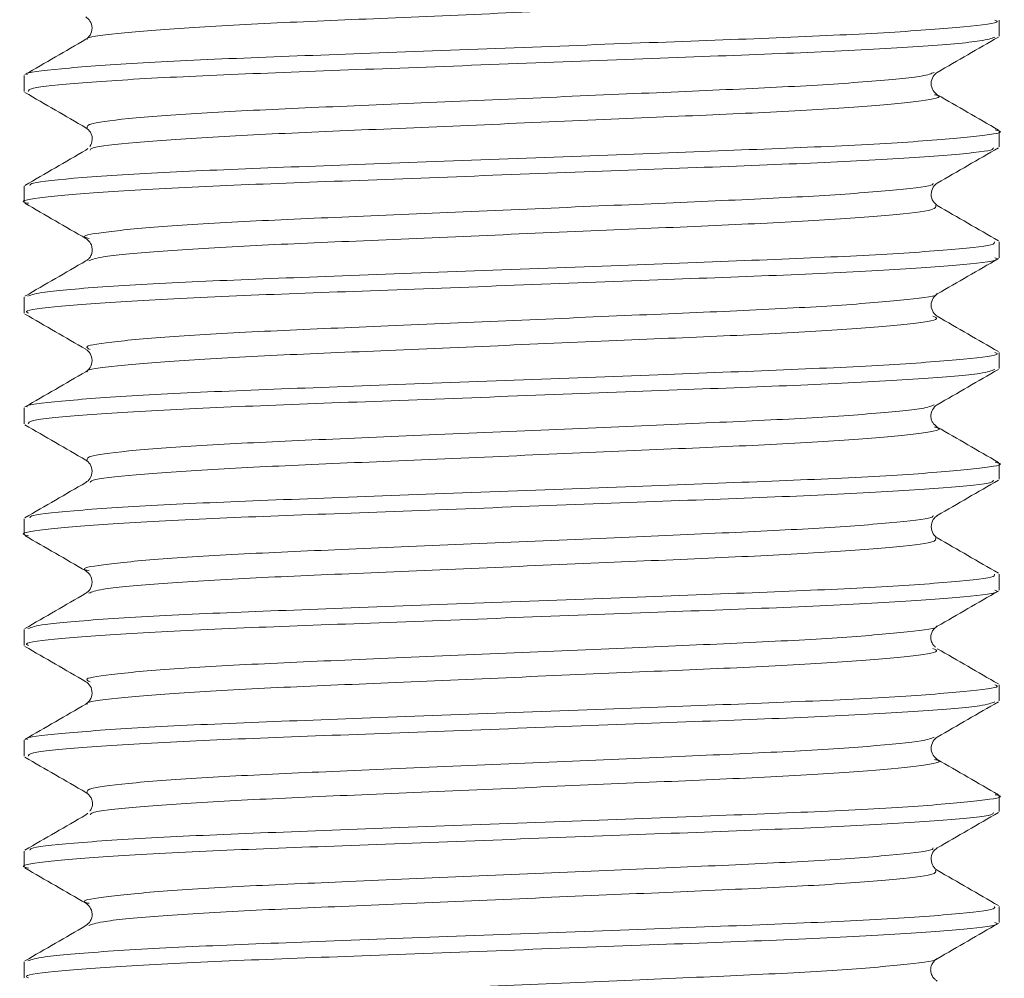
# Model space of a CAD drawing. Header units: millimetres. Extents: x 0 to 210, y 0 to 297.
# Tile 16 of 22: x 108 to 115, y 210 to 217. Entities that reach past the tile are written whole.
import ezdxf

# ---------------------------------------------------------------- set-up
doc = ezdxf.new("R2010")
doc.units = ezdxf.units.MM

msp = doc.modelspace()

# ---------------------------------------------------------------- linework, layer by layer
at = {"color": 179, "linetype": 'Continuous', "lineweight": 15}
for p, q in [((115.2844, 216.8812), (115.2844, 217.0014)), ((107.951, 216.5844), (107.951, 216.4648)), ((115.2844, 216.0478), (115.2844, 216.1678)), ((108.4298, 216.0366), (108.4161, 216.0237)), ((107.951, 215.7514), (107.951, 215.6312)), ((115.2844, 215.2148), (115.2844, 215.3344)), ((107.951, 214.9178), (107.951, 214.7978)), ((115.2844, 214.3812), (115.2844, 214.5014)), ((107.951, 214.0844), (107.951, 213.9648)), ((115.2844, 213.5478), (115.2844, 213.6678)), ((107.951, 213.2514), (107.951, 213.1312)), ((115.2844, 212.7148), (115.2844, 212.8344)), ((107.951, 212.4178), (107.951, 212.2978)), ((115.2844, 211.8812), (115.2844, 212.0014)), ((107.951, 211.5844), (107.951, 211.4648)), ((115.2844, 211.0478), (115.2844, 211.1678)), ((108.4296, 211.0358), (108.4161, 211.0237)), ((107.951, 210.7514), (107.951, 210.6312)), ((115.2844, 210.2148), (115.2844, 210.3344)), ((107.951, 209.9178), (107.951, 209.7978))]:
    msp.add_line(p, q, dxfattribs=at)
for points, knots in [([(114.7868, 217.2741), (114.803, 217.2676), (114.8497, 217.2489), (114.6257, 217.2154), (114.1458, 217.1736), (113.438, 217.1347), (112.5816, 217.0992), (111.635, 217.0579), (110.6862, 217.0165), (109.8263, 216.9809), (109.109, 216.9422), (108.6319, 216.9005), (108.4079, 216.8721), (108.4275, 216.8585), (108.4294, 216.8571)], [0, 0, 0, 0, 0.049901, 0.143735, 0.239513, 0.333036, 0.424499, 0.519708, 0.614992, 0.706557, 0.799927, 0.895696, 0.989669, 1, 1, 1, 1]), ([(107.9759, 216.5917), (107.9729, 216.5934), (107.9487, 216.6074), (108.2048, 216.6362), (108.7513, 216.6779), (109.5707, 216.7166), (110.5533, 216.7522), (111.6374, 216.7936), (112.7192, 216.8349), (113.6973, 216.8704), (114.5078, 216.9093), (115.0502, 216.9511), (115.3002, 216.9817), (115.2612, 216.9976), (115.2521, 217.0014)], [0, 0, 0, 0, 0.013387, 0.109137, 0.206716, 0.301851, 0.39515, 0.492235, 0.589244, 0.682438, 0.77773, 0.875318, 0.970927, 1, 1, 1, 1]), ([(108.4164, 217.0252), (108.4271, 217.0172), (108.4477, 217.002), (108.4682, 216.9466), (108.4529, 216.8858), (108.4282, 216.8665), (108.4163, 216.8572)], [0, 0, 0, 0, 0.290093, 0.553905, 0.787115, 1, 1, 1, 1]), ([(108.4161, 216.8571), (108.3397, 216.8128), (108.1867, 216.7243), (108.0337, 216.6359), (107.9572, 216.5916)], [0, 0, 0, 0, 0.49995, 1, 1, 1, 1]), ([(115.2516, 216.8736), (115.2277, 216.8641), (115.1721, 216.842), (114.7158, 216.8032), (113.9918, 216.7626), (113.0608, 216.7277), (112.0053, 216.6876), (110.907, 216.6459), (109.8818, 216.6078), (109.0018, 216.5717), (108.3518, 216.5301), (107.9869, 216.4932), (107.9844, 216.4729), (107.9833, 216.4648)], [0, 0, 0, 0, 0.073193, 0.170599, 0.267124, 0.359998, 0.456037, 0.553586, 0.648381, 0.741948, 0.839184, 0.936019, 1, 1, 1, 1]), ([(114.8193, 216.6087), (114.8958, 216.653), (115.0487, 216.7415), (115.2017, 216.8299), (115.2782, 216.8742)], [0, 0, 0, 0, 0.499949, 1, 1, 1, 1]), ([(114.7947, 216.6084), (114.7743, 216.5992), (114.7258, 216.5774), (114.3287, 216.5389), (113.6954, 216.4982), (112.8806, 216.4633), (111.9569, 216.4233), (110.9958, 216.3815), (110.0984, 216.3434), (109.329, 216.3074), (108.7571, 216.2658), (108.422, 216.2259), (108.4244, 216.2028), (108.4256, 216.192)], [0, 0, 0, 0, 0.0695759, 0.1651116, 0.259782, 0.3508691, 0.4450616, 0.5407372, 0.6337098, 0.7254765, 0.8208456, 0.9158198, 1, 1, 1, 1]), ([(114.8193, 216.4404), (114.8079, 216.4492), (114.7849, 216.4667), (114.7673, 216.5246), (114.7849, 216.5824), (114.8079, 216.6), (114.8193, 216.6087)], [0, 0, 0, 0, 0.248561, 0.5000036, 0.7514426, 1, 1, 1, 1]), ([(107.9572, 216.4575), (108.0337, 216.4133), (108.1867, 216.3248), (108.3396, 216.2363), (108.4161, 216.192)], [0, 0, 0, 0, 0.500051, 1, 1, 1, 1]), ([(114.7972, 216.4407), (114.8084, 216.438), (114.8729, 216.4229), (114.7243, 216.396), (114.3384, 216.3542), (113.6929, 216.3135), (112.8813, 216.2786), (111.9567, 216.2385), (110.9958, 216.1968), (110.0988, 216.1587), (109.3276, 216.1226), (108.7629, 216.0811), (108.4578, 216.0471), (108.4508, 216.0295), (108.4486, 216.0241)], [0, 0, 0, 0, 0.0194952, 0.1118012, 0.2073928, 0.3021184, 0.3932586, 0.4875061, 0.5832376, 0.6762644, 0.7680847, 0.8635094, 0.958539, 1, 1, 1, 1]), ([(115.2782, 216.175), (115.2017, 216.2192), (115.0487, 216.3077), (114.8957, 216.3962), (114.8193, 216.4404)], [0, 0, 0, 0, 0.5000506, 1, 1, 1, 1]), ([(107.9949, 215.7588), (107.9973, 215.7645), (108.0047, 215.7825), (108.3551, 215.8168), (109.0009, 215.8583), (109.882, 215.8943), (110.907, 215.9324), (112.0051, 215.9742), (113.0616, 216.0143), (113.9889, 216.0492), (114.7268, 216.0898), (115.1668, 216.1316), (115.3372, 216.1583), (115.2659, 216.1731), (115.2546, 216.1755)], [0, 0, 0, 0, 0.04392, 0.138922, 0.234319, 0.326116, 0.419117, 0.514821, 0.609042, 0.700159, 0.794858, 0.890421, 0.982703, 1, 1, 1, 1]), ([(108.4161, 216.192), (108.4291, 216.1816), (108.45, 216.1647), (108.4629, 216.1306), (108.4661, 216.0861), (108.4544, 216.0663), (108.4459, 216.0517)], [0, 0, 0, 0, 0.230573, 0.372856, 0.54219, 1, 1, 1, 1]), ([(115.2409, 216.0404), (115.2401, 216.0351), (115.2373, 216.0176), (114.8985, 215.9839), (114.2628, 215.9423), (113.3881, 215.906), (112.3673, 215.8682), (111.2701, 215.8264), (110.2104, 215.7862), (109.2771, 215.7513), (108.5312, 215.7108), (108.0789, 215.669), (107.9008, 215.6416), (107.9712, 215.6264), (107.984, 215.6236)], [0, 0, 0, 0, 0.0405376, 0.1354438, 0.2308982, 0.3228366, 0.415665, 0.5113399, 0.605684, 0.6967779, 0.7913643, 0.8869682, 0.9794302, 1, 1, 1, 1]), ([(108.4161, 216.0237), (108.3396, 215.9795), (108.1866, 215.891), (108.0337, 215.8025), (107.9572, 215.7583)], [0, 0, 0, 0, 0.499949, 1, 1, 1, 1]), ([(114.8193, 215.7754), (114.8958, 215.8196), (115.0488, 215.9081), (115.2017, 215.9966), (115.2782, 216.0409)], [0, 0, 0, 0, 0.499949, 1, 1, 1, 1]), ([(114.7874, 215.7751), (114.7865, 215.7701), (114.7834, 215.7529), (114.4884, 215.7195), (113.9326, 215.678), (113.167, 215.6417), (112.2737, 215.6038), (111.3135, 215.5621), (110.3861, 215.5219), (109.5693, 215.487), (108.9167, 215.4465), (108.5202, 215.4047), (108.3647, 215.377), (108.4282, 215.3615), (108.4407, 215.3584)], [0, 0, 0, 0, 0.038044, 0.132989, 0.228484, 0.320459, 0.413324, 0.50904, 0.603423, 0.694552, 0.789177, 0.884822, 0.977321, 1, 1, 1, 1]), ([(114.8193, 215.6071), (114.8077, 215.616), (114.7839, 215.6344), (114.7673, 215.6935), (114.786, 215.7502), (114.8081, 215.7669), (114.8193, 215.7754)], [0, 0, 0, 0, 0.233285, 0.477649, 0.735179, 1, 1, 1, 1]), ([(107.9573, 215.6241), (108.0337, 215.5799), (108.1867, 215.4915), (108.3396, 215.403), (108.4161, 215.3587)], [0, 0, 0, 0, 0.499898, 1, 1, 1, 1]), ([(114.806, 215.6071), (114.8096, 215.5967), (114.8175, 215.5741), (114.4944, 215.5349), (113.9311, 215.4932), (113.1674, 215.4569), (112.2736, 215.4191), (111.3134, 215.3773), (110.3868, 215.3371), (109.567, 215.3022), (108.9258, 215.2617), (108.5164, 215.2227), (108.4618, 215.2004), (108.4381, 215.1907)], [0, 0, 0, 0, 0.080776, 0.175655, 0.271083, 0.362993, 0.455793, 0.551441, 0.645758, 0.736823, 0.831382, 0.92696, 1, 1, 1, 1]), ([(115.2782, 215.3416), (115.2017, 215.3858), (115.0488, 215.4743), (114.8958, 215.5628), (114.8193, 215.6071)], [0, 0, 0, 0, 0.500051, 1, 1, 1, 1]), ([(107.9807, 214.9254), (108.0083, 214.9354), (108.071, 214.9581), (108.5415, 214.9974), (109.2745, 215.0379), (110.2111, 215.0728), (111.2699, 215.113), (112.3673, 215.1548), (113.3884, 215.1926), (114.2619, 215.2289), (114.9019, 215.2705), (115.2541, 215.3068), (115.2513, 215.3267), (115.2503, 215.3344)], [0, 0, 0, 0, 0.076707, 0.174156, 0.270568, 0.36342, 0.459585, 0.557107, 0.651727, 0.74544, 0.842737, 0.939475, 1, 1, 1, 1]), ([(108.4161, 215.3587), (108.4246, 215.354), (108.4383, 215.3465), (108.4665, 215.298), (108.4637, 215.2526), (108.453, 215.2258), (108.4365, 215.2042), (108.4226, 215.1948), (108.4161, 215.1904)], [0, 0, 0, 0, 0.435759, 0.704684, 0.799529, 0.877126, 0.942667, 1, 1, 1, 1]), ([(108.4161, 215.1904), (108.3396, 215.1462), (108.1867, 215.0577), (108.0337, 214.9692), (107.9572, 214.9249)], [0, 0, 0, 0, 0.499949, 1, 1, 1, 1]), ([(115.2521, 215.2148), (115.2612, 215.2111), (115.3003, 215.1951), (115.0504, 215.1645), (114.5082, 215.1227), (113.698, 215.0838), (112.7199, 215.0483), (111.6381, 215.007), (110.5541, 214.9656), (109.5709, 214.93), (108.7533, 214.8914), (108.1996, 214.8496), (107.9398, 214.8183), (107.976, 214.8019), (107.9852, 214.7978)], [0, 0, 0, 0, 0.028469, 0.12229, 0.218057, 0.311574, 0.403028, 0.498225, 0.5935, 0.685059, 0.778417, 0.874175, 0.96814, 1, 1, 1, 1]), ([(114.8193, 214.942), (114.8957, 214.9863), (115.0487, 215.0748), (115.2017, 215.1632), (115.2782, 215.2075)], [0, 0, 0, 0, 0.499949, 1, 1, 1, 1]), ([(114.8099, 214.942), (114.8114, 214.9411), (114.8326, 214.9279), (114.6156, 214.9001), (114.1489, 214.8584), (113.4378, 214.8195), (112.5824, 214.784), (111.6355, 214.7427), (110.687, 214.7013), (109.8262, 214.6657), (109.1119, 214.627), (108.6225, 214.5852), (108.3887, 214.5511), (108.4322, 214.5319), (108.448, 214.525)], [0, 0, 0, 0, 0.006955, 0.100786, 0.196564, 0.290089, 0.38155, 0.476757, 0.572042, 0.663609, 0.756974, 0.852743, 0.946718, 1, 1, 1, 1]), ([(114.8193, 214.7738), (114.8079, 214.7825), (114.7849, 214.8), (114.7673, 214.8579), (114.7849, 214.9157), (114.8079, 214.9333), (114.8193, 214.942)], [0, 0, 0, 0, 0.248557, 0.499997, 0.75144, 1, 1, 1, 1]), ([(107.9572, 214.7908), (108.0337, 214.7466), (108.1867, 214.6581), (108.3397, 214.5696), (108.4161, 214.5254)], [0, 0, 0, 0, 0.500051, 1, 1, 1, 1]), ([(114.7868, 214.7741), (114.803, 214.7676), (114.8498, 214.7489), (114.6259, 214.7155), (114.1462, 214.6736), (113.4385, 214.6347), (112.5822, 214.5993), (111.6356, 214.558), (110.6868, 214.5166), (109.8268, 214.4809), (109.1094, 214.4423), (108.6321, 214.4005), (108.4079, 214.3721), (108.4275, 214.3585), (108.4295, 214.3571)], [0, 0, 0, 0, 0.04984, 0.143669, 0.239445, 0.332968, 0.424427, 0.519633, 0.614917, 0.706481, 0.799845, 0.895613, 0.989585, 1, 1, 1, 1]), ([(115.2782, 214.5083), (115.2017, 214.5525), (115.0487, 214.641), (114.8958, 214.7295), (114.8193, 214.7737)], [0, 0, 0, 0, 0.50005, 1, 1, 1, 1]), ([(108.4164, 214.5252), (108.4278, 214.5164), (108.4509, 214.4986), (108.4681, 214.4403), (108.45, 214.383), (108.4276, 214.3658), (108.4164, 214.3572)], [0, 0, 0, 0, 0.2421981, 0.490671, 0.7446853, 1, 1, 1, 1]), ([(107.976, 214.0917), (107.973, 214.0934), (107.9488, 214.1074), (108.2051, 214.1362), (108.7518, 214.1779), (109.5713, 214.2166), (110.554, 214.2522), (111.6381, 214.2936), (112.7199, 214.3349), (113.698, 214.3704), (114.5082, 214.4093), (115.0504, 214.4511), (115.3003, 214.4817), (115.2612, 214.4976), (115.2521, 214.5014)], [0, 0, 0, 0, 0.01347, 0.10922, 0.206798, 0.301928, 0.395227, 0.492312, 0.589317, 0.682508, 0.777801, 0.875387, 0.97099, 1, 1, 1, 1]), ([(115.2515, 214.3736), (115.2277, 214.3641), (115.1722, 214.342), (114.7162, 214.3033), (113.9923, 214.2626), (113.0615, 214.2277), (112.006, 214.1877), (110.9078, 214.1459), (109.8824, 214.1078), (109.0023, 214.0717), (108.3522, 214.0302), (107.987, 213.9932), (107.9844, 213.9729), (107.9833, 213.9648)], [0, 0, 0, 0, 0.07311, 0.170517, 0.267046, 0.359922, 0.45596, 0.553511, 0.648311, 0.741877, 0.839115, 0.935953, 1, 1, 1, 1]), ([(114.8193, 214.1087), (114.8958, 214.1529), (115.0487, 214.2415), (115.2017, 214.3299), (115.2782, 214.3742)], [0, 0, 0, 0, 0.49995, 1, 1, 1, 1]), ([(108.4161, 214.3571), (108.3396, 214.3128), (108.1867, 214.2243), (108.0337, 214.1358), (107.9572, 214.0916)], [0, 0, 0, 0, 0.49995, 1, 1, 1, 1]), ([(114.7947, 214.1084), (114.7743, 214.0992), (114.7259, 214.0774), (114.329, 214.0389), (113.6959, 213.9983), (112.8812, 213.9634), (111.9575, 213.9233), (110.9965, 213.8816), (110.0989, 213.8434), (109.3295, 213.8074), (108.7574, 213.7658), (108.4221, 213.7259), (108.4244, 213.7028), (108.4255, 213.692)], [0, 0, 0, 0, 0.069495, 0.16503, 0.259703, 0.350791, 0.444982, 0.540659, 0.633635, 0.725399, 0.820768, 0.915744, 1, 1, 1, 1]), ([(114.8192, 213.9405), (114.8061, 213.9511), (114.7847, 213.9684), (114.7721, 214.0025), (114.769, 214.0471), (114.7967, 214.096), (114.8106, 214.1038), (114.8191, 214.1086)], [0, 0, 0, 0, 0.126465, 0.206105, 0.302673, 0.572317, 1, 1, 1, 1]), ([(107.9572, 213.9575), (108.0337, 213.9133), (108.1867, 213.8248), (108.3396, 213.7363), (108.4161, 213.692)], [0, 0, 0, 0, 0.50005, 1, 1, 1, 1]), ([(114.7973, 213.9407), (114.8085, 213.938), (114.8729, 213.9229), (114.7244, 213.896), (114.3388, 213.8542), (113.6934, 213.8135), (112.8819, 213.7786), (111.9573, 213.7386), (110.9964, 213.6968), (110.0993, 213.6587), (109.328, 213.6226), (108.7632, 213.5811), (108.458, 213.5472), (108.4508, 213.5295), (108.4487, 213.5241)], [0, 0, 0, 0, 0.019381, 0.1116926, 0.2072925, 0.3020294, 0.3931789, 0.4874331, 0.5831744, 0.6762134, 0.76804, 0.8634727, 0.9585133, 1, 1, 1, 1]), ([(115.2782, 213.6749), (115.2017, 213.7192), (115.0487, 213.8077), (114.8958, 213.8962), (114.8193, 213.9404)], [0, 0, 0, 0, 0.50005, 1, 1, 1, 1]), ([(107.995, 213.2588), (107.9973, 213.2645), (108.0049, 213.2825), (108.3555, 213.3168), (109.0015, 213.3583), (109.8826, 213.3944), (110.9078, 213.4325), (112.0058, 213.4742), (113.0623, 213.5143), (113.9895, 213.5492), (114.7272, 213.5899), (115.167, 213.6317), (115.3372, 213.6583), (115.2659, 213.6731), (115.2547, 213.6754)], [0, 0, 0, 0, 0.043942, 0.138955, 0.23436, 0.326163, 0.419177, 0.51489, 0.609118, 0.700245, 0.794955, 0.890527, 0.982814, 1, 1, 1, 1]), ([(108.4159, 213.6922), (108.4274, 213.6834), (108.4505, 213.6658), (108.4681, 213.6079), (108.4505, 213.55), (108.4274, 213.5324), (108.416, 213.5237)], [0, 0, 0, 0, 0.248455, 0.499985, 0.751529, 1, 1, 1, 1]), ([(115.2409, 213.5404), (115.2401, 213.5351), (115.2374, 213.5176), (114.8988, 213.4839), (114.2633, 213.4423), (113.3888, 213.406), (112.368, 213.3682), (111.2709, 213.3264), (110.2111, 213.2862), (109.2777, 213.2514), (108.5316, 213.2108), (108.0791, 213.169), (107.9008, 213.1416), (107.9712, 213.1264), (107.984, 213.1236)], [0, 0, 0, 0, 0.040447, 0.13536, 0.230824, 0.322774, 0.415608, 0.511291, 0.605646, 0.696748, 0.791341, 0.886954, 0.979428, 1, 1, 1, 1]), ([(108.4161, 213.5237), (108.3396, 213.4795), (108.1867, 213.391), (108.0337, 213.3025), (107.9572, 213.2583)], [0, 0, 0, 0, 0.49995, 1, 1, 1, 1]), ([(114.8193, 213.2754), (114.8958, 213.3196), (115.0487, 213.4081), (115.2017, 213.4966), (115.2782, 213.5408)], [0, 0, 0, 0, 0.49995, 1, 1, 1, 1]), ([(114.7874, 213.275), (114.7866, 213.2701), (114.7835, 213.2529), (114.4886, 213.2196), (113.9331, 213.178), (113.1676, 213.1417), (112.2743, 213.1039), (111.3142, 213.0621), (110.3867, 213.0219), (109.5698, 212.987), (108.9171, 212.9465), (108.5203, 212.9047), (108.3647, 212.877), (108.4282, 212.8615), (108.4408, 212.8584)], [0, 0, 0, 0, 0.03795, 0.132892, 0.228387, 0.320362, 0.413223, 0.508936, 0.60332, 0.694447, 0.789069, 0.884713, 0.977213, 1, 1, 1, 1]), ([(114.8198, 213.1068), (114.8082, 213.1156), (114.785, 213.1333), (114.7673, 213.1912), (114.785, 213.2492), (114.8082, 213.2669), (114.8198, 213.2757)], [0, 0, 0, 0, 0.248298, 0.500004, 0.751706, 1, 1, 1, 1]), ([(107.9572, 213.1242), (108.0337, 213.0799), (108.1867, 212.9915), (108.3396, 212.903), (108.4161, 212.8587)], [0, 0, 0, 0, 0.50005, 1, 1, 1, 1]), ([(114.8059, 213.1071), (114.8096, 213.0968), (114.8176, 213.0742), (114.4947, 213.0349), (113.9315, 212.9932), (113.168, 212.9569), (112.2743, 212.9191), (111.314, 212.8774), (110.3874, 212.8371), (109.5675, 212.8023), (108.9262, 212.7618), (108.5166, 212.7228), (108.4619, 212.7004), (108.4382, 212.6907)], [0, 0, 0, 0, 0.080757, 0.175636, 0.271067, 0.362982, 0.45578, 0.55143, 0.645751, 0.736817, 0.831376, 0.926956, 1, 1, 1, 1]), ([(115.2782, 212.8416), (115.2017, 212.8859), (115.0487, 212.9743), (114.8958, 213.0628), (114.8193, 213.1071)], [0, 0, 0, 0, 0.50005, 1, 1, 1, 1]), ([(107.9807, 212.4255), (108.0084, 212.4355), (108.0712, 212.4581), (108.5419, 212.4974), (109.275, 212.5379), (110.2118, 212.5728), (111.2707, 212.613), (112.368, 212.6548), (113.389, 212.6926), (114.2624, 212.7289), (114.9023, 212.7705), (115.2542, 212.8068), (115.2513, 212.8267), (115.2502, 212.8344)], [0, 0, 0, 0, 0.076715, 0.174171, 0.270587, 0.363444, 0.459618, 0.557145, 0.651768, 0.745489, 0.842793, 0.939536, 1, 1, 1, 1]), ([(108.4159, 212.8588), (108.4274, 212.8501), (108.4505, 212.8324), (108.4681, 212.7745), (108.4504, 212.7166), (108.4273, 212.699), (108.4158, 212.6902)], [0, 0, 0, 0, 0.248418, 0.500014, 0.751596, 1, 1, 1, 1]), ([(108.4162, 212.6904), (108.3397, 212.6462), (108.1867, 212.5577), (108.0337, 212.4692), (107.9572, 212.425)], [0, 0, 0, 0, 0.499949, 1, 1, 1, 1]), ([(115.2521, 212.7148), (115.2612, 212.7111), (115.3003, 212.6951), (115.0507, 212.6645), (114.5087, 212.6227), (113.6986, 212.5838), (112.7206, 212.5484), (111.6389, 212.5071), (110.5548, 212.4657), (109.5715, 212.43), (108.7537, 212.3914), (108.1998, 212.3496), (107.9399, 212.3183), (107.976, 212.3019), (107.9852, 212.2978)], [0, 0, 0, 0, 0.028407, 0.122225, 0.217993, 0.311512, 0.402964, 0.49816, 0.593436, 0.684998, 0.778352, 0.87411, 0.968078, 1, 1, 1, 1]), ([(114.8193, 212.442), (114.8958, 212.4863), (115.0487, 212.5748), (115.2017, 212.6633), (115.2782, 212.7075)], [0, 0, 0, 0, 0.4999495, 1, 1, 1, 1]), ([(114.81, 212.442), (114.8114, 212.4411), (114.8327, 212.4279), (114.6159, 212.4002), (114.1494, 212.3584), (113.4383, 212.3195), (112.583, 212.284), (111.6362, 212.2427), (110.6876, 212.2013), (109.8267, 212.1657), (109.1124, 212.1271), (108.6227, 212.0852), (108.3888, 212.0511), (108.4322, 212.032), (108.448, 212.0251)], [0, 0, 0, 0, 0.006953, 0.100778, 0.196554, 0.29008, 0.381536, 0.47674, 0.572024, 0.66359, 0.756951, 0.852717, 0.946692, 1, 1, 1, 1]), ([(114.8057, 212.2859), (114.8011, 212.2885), (114.7938, 212.2926), (114.7765, 212.3197), (114.7687, 212.3479), (114.7702, 212.3782), (114.7811, 212.4057), (114.7981, 212.4278), (114.8125, 212.4375), (114.8192, 212.442)], [0, 0, 0, 0, 0.327432, 0.523508, 0.669805, 0.779863, 0.866051, 0.937698, 1, 1, 1, 1]), ([(107.9572, 212.2908), (108.0337, 212.2466), (108.1867, 212.1581), (108.3396, 212.0696), (108.4161, 212.0254)], [0, 0, 0, 0, 0.5000505, 1, 1, 1, 1]), ([(114.7868, 212.2741), (114.803, 212.2676), (114.8498, 212.2489), (114.6262, 212.2155), (114.1467, 212.1736), (113.439, 212.1347), (112.5828, 212.0993), (111.6363, 212.058), (110.6874, 212.0166), (109.8274, 211.981), (109.1098, 211.9423), (108.6323, 211.9006), (108.408, 211.8722), (108.4276, 211.8585), (108.4295, 211.8571)], [0, 0, 0, 0, 0.0497377, 0.143566, 0.2393446, 0.3328734, 0.4243329, 0.5195391, 0.6148266, 0.7063956, 0.7997591, 0.8955286, 0.9895062, 1, 1, 1, 1]), ([(115.2782, 212.0083), (115.2017, 212.0525), (115.0488, 212.141), (114.8958, 212.2295), (114.8193, 212.2737)], [0, 0, 0, 0, 0.500051, 1, 1, 1, 1]), ([(107.976, 211.5917), (107.973, 211.5934), (107.9489, 211.6074), (108.2053, 211.6362), (108.7523, 211.678), (109.5719, 211.7166), (110.5547, 211.7523), (111.6389, 211.7937), (112.7206, 211.835), (113.6986, 211.8704), (114.5087, 211.9093), (115.0507, 211.9511), (115.3003, 211.9817), (115.2612, 211.9976), (115.2521, 212.0014)], [0, 0, 0, 0, 0.013554, 0.109304, 0.206879, 0.302005, 0.395304, 0.492388, 0.58939, 0.682577, 0.777871, 0.875455, 0.971054, 1, 1, 1, 1]), ([(108.4163, 212.0252), (108.4283, 212.0158), (108.4536, 211.9958), (108.4683, 211.9343), (108.4466, 211.8793), (108.4269, 211.8649), (108.4164, 211.8572)], [0, 0, 0, 0, 0.202304, 0.429305, 0.695326, 1, 1, 1, 1]), ([(108.4161, 211.8571), (108.3396, 211.8128), (108.1867, 211.7243), (108.0337, 211.6358), (107.9572, 211.5916)], [0, 0, 0, 0, 0.499949, 1, 1, 1, 1]), ([(115.2514, 211.8736), (115.2277, 211.8641), (115.1724, 211.842), (114.7166, 211.8033), (113.9929, 211.7626), (113.0622, 211.7277), (112.0067, 211.6877), (110.9085, 211.6459), (109.8831, 211.6078), (109.0028, 211.5717), (108.3525, 211.5302), (107.9871, 211.4933), (107.9844, 211.4729), (107.9832, 211.4648)], [0, 0, 0, 0, 0.073058, 0.170463, 0.266992, 0.359868, 0.455902, 0.553452, 0.648254, 0.741816, 0.839051, 0.935889, 1, 1, 1, 1]), ([(114.8193, 211.6087), (114.8958, 211.653), (115.0487, 211.7415), (115.2017, 211.8299), (115.2782, 211.8742)], [0, 0, 0, 0, 0.4999495, 1, 1, 1, 1]), ([(114.7946, 211.6084), (114.7743, 211.5992), (114.7261, 211.5774), (114.3294, 211.539), (113.6964, 211.4983), (112.8818, 211.4634), (111.9582, 211.4234), (110.9971, 211.3816), (110.0995, 211.3435), (109.33, 211.3074), (108.7577, 211.2658), (108.4221, 211.2259), (108.4244, 211.2028), (108.4254, 211.192)], [0, 0, 0, 0, 0.069443, 0.164977, 0.259651, 0.350739, 0.444926, 0.540602, 0.633581, 0.725342, 0.820709, 0.915686, 1, 1, 1, 1]), ([(114.8193, 211.4404), (114.8079, 211.4492), (114.7849, 211.4667), (114.7673, 211.5246), (114.7849, 211.5824), (114.8079, 211.6), (114.8193, 211.6087)], [0, 0, 0, 0, 0.248559, 0.500003, 0.751444, 1, 1, 1, 1]), ([(107.9572, 211.4575), (108.0337, 211.4133), (108.1867, 211.3248), (108.3396, 211.2363), (108.4161, 211.192)], [0, 0, 0, 0, 0.500051, 1, 1, 1, 1]), ([(114.7974, 211.4407), (114.8085, 211.438), (114.8729, 211.4229), (114.7246, 211.396), (114.3392, 211.3542), (113.6939, 211.3135), (112.8825, 211.2786), (111.958, 211.2386), (110.997, 211.1968), (110.0999, 211.1587), (109.3285, 211.1226), (108.7635, 211.0812), (108.4581, 211.0472), (108.4509, 211.0295), (108.4487, 211.0241)], [0, 0, 0, 0, 0.019316, 0.111625, 0.207224, 0.301964, 0.393114, 0.487367, 0.583109, 0.676152, 0.767976, 0.863408, 0.958451, 1, 1, 1, 1]), ([(115.2782, 211.1749), (115.2017, 211.2192), (115.0487, 211.3077), (114.8958, 211.3962), (114.8193, 211.4404)], [0, 0, 0, 0, 0.500051, 1, 1, 1, 1]), ([(108.4161, 211.192), (108.4228, 211.1875), (108.4372, 211.1778), (108.4542, 211.1558), (108.4652, 211.1282), (108.4667, 211.098), (108.4588, 211.0692), (108.4506, 211.0572), (108.4459, 211.0503)], [0, 0, 0, 0, 0.093094, 0.200107, 0.328644, 0.492368, 0.709483, 1, 1, 1, 1]), ([(107.995, 210.7588), (107.9974, 210.7645), (108.005, 210.7825), (108.3558, 210.8168), (109.002, 210.8583), (109.8833, 210.8944), (110.9085, 210.9325), (112.0065, 210.9743), (113.063, 211.0143), (113.9901, 211.0492), (114.7277, 211.0899), (115.1672, 211.1317), (115.3373, 211.1583), (115.266, 211.1731), (115.2548, 211.1754)], [0, 0, 0, 0, 0.044004, 0.13902, 0.234425, 0.326225, 0.419243, 0.514958, 0.609184, 0.700311, 0.795024, 0.890596, 0.98288, 1, 1, 1, 1]), ([(115.2409, 211.0404), (115.2402, 211.0351), (115.2375, 211.0176), (114.8991, 210.9839), (114.2638, 210.9424), (113.3894, 210.906), (112.3687, 210.8682), (111.2716, 210.8265), (110.2118, 210.7862), (109.2783, 210.7514), (108.532, 210.7109), (108.0793, 210.669), (107.9009, 210.6416), (107.9712, 210.6264), (107.984, 210.6236)], [0, 0, 0, 0, 0.040406, 0.135318, 0.230785, 0.322739, 0.41557, 0.511254, 0.605613, 0.696716, 0.791308, 0.886924, 0.979402, 1, 1, 1, 1]), ([(114.8193, 210.7754), (114.8958, 210.8196), (115.0488, 210.9081), (115.2017, 210.9966), (115.2782, 211.0409)], [0, 0, 0, 0, 0.499949, 1, 1, 1, 1]), ([(108.4161, 211.0237), (108.3396, 210.9795), (108.1867, 210.891), (108.0337, 210.8025), (107.9572, 210.7583)], [0, 0, 0, 0, 0.49995, 1, 1, 1, 1]), ([(114.7875, 210.7751), (114.7866, 210.7702), (114.7836, 210.753), (114.4889, 210.7196), (113.9336, 210.678), (113.1682, 210.6417), (112.275, 210.6039), (111.3148, 210.5621), (110.3873, 210.5219), (109.5703, 210.4871), (108.9175, 210.4465), (108.5205, 210.4047), (108.3648, 210.377), (108.4282, 210.3615), (108.4408, 210.3584)], [0, 0, 0, 0, 0.037906, 0.132848, 0.228344, 0.320324, 0.413183, 0.508897, 0.603284, 0.694412, 0.789033, 0.884679, 0.977184, 1, 1, 1, 1]), ([(114.8193, 210.6071), (114.809, 210.6143), (114.7904, 210.6274), (114.767, 210.6821), (114.7807, 210.7447), (114.8071, 210.7657), (114.8193, 210.7754)], [0, 0, 0, 0, 0.327412, 0.595039, 0.812791, 1, 1, 1, 1]), ([(107.9572, 210.6242), (108.0337, 210.5799), (108.1867, 210.4915), (108.3396, 210.403), (108.4161, 210.3587)], [0, 0, 0, 0, 0.500051, 1, 1, 1, 1]), ([(114.8058, 210.6071), (114.8096, 210.5968), (114.8177, 210.5742), (114.495, 210.5349), (113.932, 210.4933), (113.1686, 210.457), (112.2749, 210.4191), (111.3147, 210.3774), (110.388, 210.3372), (109.568, 210.3023), (108.9266, 210.2618), (108.5167, 210.2228), (108.4618, 210.2004), (108.438, 210.1907)], [0, 0, 0, 0, 0.080666, 0.175541, 0.270969, 0.362883, 0.455676, 0.551322, 0.645642, 0.736705, 0.831259, 0.926836, 1, 1, 1, 1]), ([(115.2782, 210.3416), (115.2017, 210.3858), (115.0487, 210.4743), (114.8958, 210.5628), (114.8193, 210.6071)], [0, 0, 0, 0, 0.5000505, 1, 1, 1, 1]), ([(107.9806, 209.9254), (108.0083, 209.9354), (108.0713, 209.9581), (108.5423, 209.9974), (109.2756, 210.038), (110.2125, 210.0728), (111.2714, 210.1131), (112.3687, 210.1548), (113.3896, 210.1926), (114.2629, 210.2289), (114.9026, 210.2706), (115.2544, 210.3069), (115.2514, 210.3267), (115.2502, 210.3344)], [0, 0, 0, 0, 0.076832, 0.174283, 0.270692, 0.363544, 0.459714, 0.557235, 0.65185, 0.745569, 0.842868, 0.939604, 1, 1, 1, 1]), ([(108.4161, 210.3587), (108.4258, 210.3523), (108.4428, 210.3411), (108.4686, 210.2869), (108.4564, 210.2229), (108.4286, 210.2005), (108.4161, 210.1904)], [0, 0, 0, 0, 0.361867, 0.63051, 0.834251, 1, 1, 1, 1]), ([(108.4161, 210.1904), (108.3396, 210.1462), (108.1867, 210.0577), (108.0337, 209.9692), (107.9572, 209.9249)], [0, 0, 0, 0, 0.49995, 1, 1, 1, 1]), ([(115.2522, 210.2148), (115.2613, 210.2111), (115.3004, 210.1951), (115.051, 210.1646), (114.5092, 210.1228), (113.6992, 210.0838), (112.7213, 210.0484), (111.6396, 210.0071), (110.5555, 209.9657), (109.5721, 209.9301), (108.7542, 209.8914), (108.2001, 209.8496), (107.9399, 209.8183), (107.9761, 209.8019), (107.9852, 209.7978)], [0, 0, 0, 0, 0.028344, 0.122161, 0.217928, 0.31145, 0.402901, 0.498094, 0.593372, 0.684936, 0.778287, 0.874045, 0.968016, 1, 1, 1, 1]), ([(114.8192, 209.942), (114.8957, 209.9863), (115.0487, 210.0748), (115.2017, 210.1632), (115.2782, 210.2075)], [0, 0, 0, 0, 0.499949, 1, 1, 1, 1]), ([(114.8101, 209.942), (114.8115, 209.9411), (114.8327, 209.9279), (114.6161, 209.9002), (114.1498, 209.8584), (113.4389, 209.8195), (112.5836, 209.7841), (111.6368, 209.7428), (110.6882, 209.7014), (109.8273, 209.6657), (109.1128, 209.6271), (108.6229, 209.5853), (108.3888, 209.5511), (108.4322, 209.532), (108.448, 209.525)], [0, 0, 0, 0, 0.006817, 0.100642, 0.19642, 0.289951, 0.381407, 0.476611, 0.571899, 0.663469, 0.756829, 0.852597, 0.946576, 1, 1, 1, 1]), ([(114.8193, 209.7738), (114.8125, 209.7783), (114.798, 209.788), (114.7807, 209.8102), (114.7695, 209.8383), (114.7681, 209.8688), (114.7763, 209.8971), (114.8009, 209.9334), (114.8113, 209.9383), (114.8193, 209.942)], [0, 0, 0, 0, 0.047431, 0.101102, 0.165033, 0.247724, 0.360433, 0.515009, 1, 1, 1, 1])]:
    msp.add_open_spline(points, degree=3, knots=knots, dxfattribs=at)

doc.saveas('drawing.dxf')
